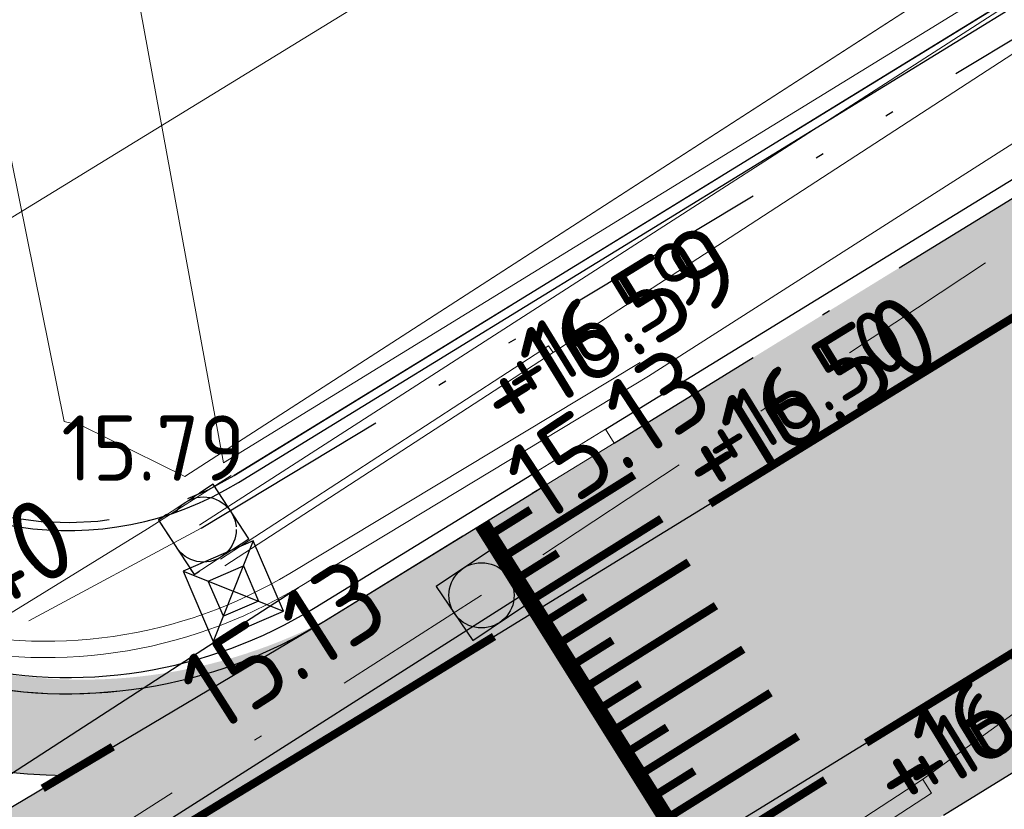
# Model space of a CAD drawing. Header units: metres. Extents: x 174255 to 175175, y 462028 to 462911.
# Tile 9 of 256: x 174435 to 174447, y 462211 to 462221. Entities that reach past the tile are written whole.
import ezdxf
from ezdxf.enums import TextEntityAlignment as Align

# ---------------------------------------------------------------- set-up
doc = ezdxf.new("R2010")
doc.units = ezdxf.units.M
for name, pattern in [('RI-DRAINAGE', [19.200000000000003, 6, -1.8, 1.8, -1.8, 2.4, -1.8, 1.8, -1.8]), ('RI-HWA', [7.4, 5, -2.4]), ('RI-ITR', [10.4, 5, -1.8, 0, -1.8, 0, -1.8]), ('RI-VWA', [11, 5, -3, 0, -3]), ('VH-GELEIDEBAND_50X200', [8, 4, -2, 0, -2]), ('VH-OPSLUITBAND', [10, 4, -2, 2, -2]), ('VH-OPSLUITBAND_100X200', [16, 8, -2, 4, -2]), ('VW-1-1_STREEP', [2, 1, -1])]:
    doc.linetypes.add(name, pattern=pattern)
doc.layers.add('-DR-alg-hulplijnen', color=210, linetype='Continuous', plot=False)
for name, color, linetype, lineweight in [('B-ME-AL-PEIL_BRM-T20', 8, 'Continuous', 20), ('B-ME-AL-PEIL_MAAIVELD-T20', 8, 'Continuous', 20), ('B-ME-WH-WATERGANG_SLOOT_INSTEEK-G', 8, 'Continuous', 20), ('B-WE-GK-BESCHOEIING_DAMWAND_HOUT-G', 8, 'GK-BESCHOEIING', 18), ('B-WE-IE-MEUBILAIR_WEGMEUBILAIR_DIAMANTKOPPAAL_KUNSTSTOF_145X145-S', 252, 'Continuous', 25), ('B-WE-OG-TERREIN_ERF-G', 8, 'Continuous', 20), ('B-WE-OG-TERREINAFSCHEIDING-G', 8, 'IE-TERREINAFSCHEIDING-KUNSTMATIG-DICHT', 20), ('B-WE-OG-WEG_VERHARD_GESLOTEN -G', 8, 'Continuous', 20), ('B-WE-OG-WEG_VERHARD_OPEN -G', 8, 'Continuous', 20), ('B-WE-RI-DRAINAGE-G', 8, 'RI-DRAINAGE', 20), ('B-WE-RI-DRAINAGE-T20', 8, 'Continuous', 20), ('B-WE-RI-HWA_RIOOLPUT_INSPECTIEPUT-S', 8, 'RI-HWA', 20), ('B-WE-RI-ITR_TRANSPORTLEIDING_PP_500-G', 252, 'RI-ITR', 30), ('B-WE-RI-VWA-G', 8, 'RI-VWA', 20), ('B-WE-RI-VWA-T20', 8, 'Continuous', 20), ('B-WE-RI-VWA_RIOOLPUT_INSPECTIEPUT-S', 8, 'Continuous', 20), ('B-WE-VH-KANTOPSLUITING_ACHTERKANTBAND-G', 252, 'Continuous', 25), ('B-WE-VH-KANTOPSLUITING_EINDVERLOOPBAND_200X200-G', 252, 'Continuous', 25), ('B-WE-VH-KANTOPSLUITING_GELEIDEBAND_50-200X200-G', 252, 'VH-GELEIDEBAND_50X200', 25), ('B-WE-VH-KANTOPSLUITING_OPSLUITBAND_100X200-G', 252, 'VH-OPSLUITBAND_100X200', 25), ('B-WE-VH-KANTOPSLUITING_OPSLUITBAND_200X200-G', 252, 'VH-OPSLUITBAND', 20), ('B-WE-VH-KANTOPSLUITING_VERLOOPBAND_50-200X200-200X200-G', 252, 'Continuous', 20), ('B-WE-VH-NAP-T20', 252, 'Continuous', 25), ('B-WE-VH-VERHARDING_ASFALT-G', 252, 'Continuous', 25), ('B-WE-VW-MARKERING_DWARS_STREEP_DOORGETROKKEN_020-G', 8, 'Continuous', 13), ('B-WE-VW-MARKERING_LANGS_STREEP_11_010-G', 8, 'VW-1-1_STREEP', 13), ('B-WE-VW-MARKERING_LANGS_STREEP_DOORGETROKKEN_010-G', 8, 'Continuous', 20), ('B-WE-WH-WATERGANG_SLOOT_BODEM-G', 8, 'Continuous', 20), ('B-XX-KG-GRENS_PERCEEL-BEREKEND-G', 213, 'Continuous', 20), ('B-XX-KG-GRENS_PERCEEL-G', 213, 'Continuous', 20), ('N-WE-AL-WERKGRENS-G', 173, 'AL-WERKGRENS', 20), ('N-WE-VH-KANTOPSLUITING_GELEIDEBAND_50-200X200-G', 210, 'VH-GELEIDEBAND_50X200', 25), ('N-WE-VH-NAP-T20', 7, 'Continuous', 25), ('N-WE-VH-VERHARDING_ASFALT-G', 50, 'Continuous', 25), ('N-WE-VH-VERHARDING_ASFALT_RIJBAAN-V', 254, 'Continuous', 25), ('N-WE-VH-VERHARDING_ASFALT_ROOD-V', 11, 'Continuous', 25), ('N-WE-VW-MARKERING_LANGS_STREEP_11_010-G', 7, 'VW-1-1_STREEP', 13), ('N-WE-VW-MARKERING_LANGS_STREEP_DOORGETROKKEN_010-G', 7, 'Continuous', 20), ('N-WE-VW-MARKERING_LANGS_STREEP_DOORGETROKKEN_020-G', 7, 'Continuous', 25), ('N-XX-AL-LIJN_0.20-G', 7, 'Continuous', 25)]:
    doc.layers.add(name, color=color, linetype=linetype, lineweight=lineweight)
doc.layers.add('B-WE-VH-MATERIAALGRENS-G', color=8, linetype='Continuous')
doc.layers.add('N-WE-VH-MATERIAALGRENS-G', color=15, linetype='Continuous')
doc.styles.add('NLCS-ISO-M500-T20', font='NLCS-ISO.ttf', dxfattribs={"height": 1})
doc.linetypes.add('AL-WERKGRENS', pattern='A,10,[106,Afdeling.shx,S=1,R=0,X=0,Y=0],-2', length=12)
doc.linetypes.add('GK-BESCHOEIING', pattern='A,30,-5,[1,NLCS.SHX,S=1,R=0,X=0,Y=0],-5', length=40)
doc.linetypes.add('IE-TERREINAFSCHEIDING-KUNSTMATIG-DICHT', pattern='A,8,-1,[82,NLCS.SHX,S=0.75,R=90,X=0,Y=0],-1', length=10)

# ---------------------------------------------------------------- blocks, each defined once
blk = doc.blocks.new('B-SRI-PUT_VWA-SO')
at = {"flags": 128}
blk.add_lwpolyline([(-2.00008364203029, 2.000083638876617), (1.99991635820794, 2.000083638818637), (1.999916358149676, -1.99991636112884), (-2.000083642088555, -1.999916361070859)], close=True, dxfattribs=at)
at = {"lineweight": -3, "flags": 128}
blk.add_lwpolyline([(2.000083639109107, -1.99991635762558), (1.99991635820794, 2.000083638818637), (-2.000083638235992, 1.999916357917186), (-1.999916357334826, -2.000083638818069)], close=True, dxfattribs=at)
at = {"lineweight": -3}
blk.add_circle((0, 0), 1.999999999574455, dxfattribs=at)
blk = doc.blocks.new('SIE-WEG_PAAL_KUNSTSTOF')
for p, q in [((-0.1875, 0.1875000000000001), (0.1875, -0.1875000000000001)), ((0.1875, 0.1875000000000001), (-0.1875, -0.1875000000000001))]:
    blk.add_line(p, q)
at = {"flags": 128}
for points in [[(-0.1875, -0.1875000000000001), (0.1875, -0.1875000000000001), (0.1875, 0.1875000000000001), (-0.1875, 0.1875000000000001)], [(-0.09374999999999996, 0.09375000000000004), (0.09421698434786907, 0.09375000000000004), (0.09421698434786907, -0.09421583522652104), (-0.09374999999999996, -0.09421583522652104)]]:
    blk.add_lwpolyline(points, close=True, dxfattribs=at)

msp = doc.modelspace()

# ---------------------------------------------------------------- hatches: boundary and pattern name
at = {"layer": 'N-WE-VH-VERHARDING_ASFALT_RIJBAAN-V'}
h = msp.add_hatch(color=256, dxfattribs=at)
h.dxf.hatch_style = 1
h.paths.add_polyline_path([(174503.6891395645, 462248.8143771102, -0.1523401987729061), (174562.0717171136, 462263.893238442), (174562.2236191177, 462267.1953024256, -0.4281171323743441), (174561.7249146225, 462267.7196140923), (174561.7362275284, 462267.9519982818, -0.3950370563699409), (174562.2270014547, 462268.4276115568), (174562.1843009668, 462271.7065995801, 0.1363576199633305), (174508.8552923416, 462256.1366093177), (174493.9970206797, 462246.9221516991, 0.008693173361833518), (174479.2451719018, 462237.4146729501, -0.009743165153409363), (174462.804324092, 462226.8674407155), (174439.7477566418, 462212.702475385), (174424.9954434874, 462203.719730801), (174426.6240007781, 462200.8053942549), (174441.5798745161, 462209.7203043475), (174464.6364419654, 462223.8852696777, 0.009743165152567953), (174481.1920887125, 462234.5061484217, -0.008693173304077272), (174495.8416462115, 462243.9477010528)])
h = msp.add_hatch(color=256, dxfattribs=at)
h.dxf.hatch_style = 1
edge = h.paths.add_edge_path()
edge.add_arc((174436.124192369, 462219.5820598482), 6.528786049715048, 215.4943023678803, 297.0515203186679, ccw=False)
edge.add_line((174430.8086293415, 462215.7913030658), (174430.4673354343, 462216.3597374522))
edge.add_line((174430.4673354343, 462216.3597374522), (174429.6099977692, 462215.8449830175))
edge.add_line((174429.6099977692, 462215.8449830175), (174429.9512916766, 462215.2765486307))
edge.add_arc((174435.9526553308, 462218.8798296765), 7.000000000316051, 210.9810424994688, 269.6972178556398)
edge.add_line((174435.9156636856, 462211.8799274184), (174439.0934288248, 462213.7675364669))
at = {"layer": 'N-WE-VH-VERHARDING_ASFALT_ROOD-V'}
h = msp.add_hatch(color=256, dxfattribs=at)
h.dxf.hatch_style = 1
h.paths.add_polyline_path([(174439.7477566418, 462212.702475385), (174462.804324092, 462226.8674407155, 0.009743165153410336), (174479.2451719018, 462237.4146729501, -0.008693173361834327), (174493.9970206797, 462246.9221516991), (174508.8552923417, 462256.1366093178, -0.149250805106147), (174567.4270201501, 462271.6423784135), (174568.1008289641, 462271.6170854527), (174568.1477175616, 462272.8662057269), (174567.4739087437, 462272.8914986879, 0.01025474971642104), (174563.1679898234, 462272.9647533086), (174562.1680243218, 462272.9564936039, 0.1363576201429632), (174508.1964974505, 462257.1989130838), (174493.3382258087, 462247.9844554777, 0.008693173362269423), (174478.5498444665, 462238.4534317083, -0.009743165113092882), (174462.149996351, 462227.932501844), (174442.6525692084, 462215.9541195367), (174441.8005203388, 462215.43065729), (174439.0934288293, 462213.7675364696, -0.007454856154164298), (174438.9396123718, 462213.6761686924), (174424.2933201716, 462204.9761948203), (174424.9954434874, 462203.719730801)])
h = msp.add_hatch(color=256, dxfattribs=at)
h.dxf.hatch_style = 1
edge = h.paths.add_edge_path()
edge.add_arc((174557.0515240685, 462162.7677710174), 101.2500000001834, 79.8662130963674, 121.8054001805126)
edge.add_line((174503.6891395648, 462248.8143771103), (174495.8416462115, 462243.9477010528))
edge.add_arc((174760.0183891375, 461817.9638858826), 501.2499997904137, 121.8054001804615, 123.7976785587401)
edge.add_arc((174200.4188712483, 462653.9569358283), 504.7500001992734, 301.56478024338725, 303.7976785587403, ccw=False)
edge.add_line((174464.6364419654, 462223.8852696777), (174441.5798745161, 462209.7203043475))
edge.add_line((174441.5798745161, 462209.7203043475), (174426.6240007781, 462200.8053942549))
edge.add_line((174426.6240007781, 462200.8053942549), (174427.304206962, 462199.5881513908))
edge.add_line((174427.304206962, 462199.5881513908), (174442.2342023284, 462208.6552432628))
edge.add_line((174442.2342023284, 462208.6552432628), (174465.2907697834, 462222.8202085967))
edge.add_arc((174200.4188713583, 462653.9569356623), 506.0000000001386, 301.5647802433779, 303.7976785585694)
edge.add_arc((174760.0183892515, 461817.963885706), 500.0000000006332, 121.8054001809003, 123.7976785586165, ccw=False)
edge.add_line((174496.5004410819, 462242.8853972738), (174504.3479344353, 462247.7520733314))
edge.add_arc((174557.0515240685, 462162.7677710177), 99.9999999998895, 79.86621309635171, 121.80540018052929, ccw=False)
edge.add_line((174574.6462490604, 462261.2077306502), (174597.6385463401, 462257.0981886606))
edge.add_arc((174544.8543713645, 461961.7783097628), 300.0000000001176, 74.85963460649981, 79.86621309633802, ccw=False)
edge.add_line((174623.2097597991, 462251.364968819), (174653.5763551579, 462243.148477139))
edge.add_line((174653.5763551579, 462243.148477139), (174660.5279753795, 462241.5605883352))
edge.add_line((174660.5279753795, 462241.5605883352), (174681.4823111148, 462235.9104088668))
edge.add_line((174681.4823111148, 462235.9104088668), (174681.8867113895, 462237.0956494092))
edge.add_line((174681.8867113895, 462237.0956494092), (174660.8212337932, 462242.7757974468))
edge.add_line((174660.8212337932, 462242.7757974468), (174653.8788924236, 462244.3615667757))
edge.add_line((174653.8788924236, 462244.3615667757), (174623.5362405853, 462252.5715798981))
edge.add_arc((174544.8543713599, 461961.7783097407), 301.2500000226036, 74.85963460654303, 79.86621309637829)
edge.add_line((174597.8584804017, 462258.3286881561), (174574.8661831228, 462262.4382301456))

# ---------------------------------------------------------------- linework, layer by layer
at = {"layer": '-DR-alg-hulplijnen', "flags": 128}
msp.add_lwpolyline([(174458.400490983, 462228.0936140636), (174437.9941581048, 462215.5568390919)], dxfattribs=at)
at = {"layer": 'B-ME-WH-WATERGANG_SLOOT_INSTEEK-G'}
msp.add_line((174437.8799782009, 462214.4475380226), (174461.1959164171, 462229.60425321), dxfattribs=at)
at = {"layer": 'B-WE-GK-BESCHOEIING_DAMWAND_HOUT-G'}
for p in [(174437.8272884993, 462214.532012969), (174437.8272884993, 462214.532012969), (174441.9044006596, 462217.063646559), (174441.9044006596, 462217.063646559)]:
    msp.add_line(p, (174441.8501032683, 462217.1471705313), dxfattribs=at)
at = {"layer": 'B-WE-OG-TERREIN_ERF-G'}
msp.add_lwpolyline([(174442.315, 462282.538000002), (174443.254, 462280.6570000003), (174429.434, 462276.5920000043), (174425.444, 462275.7130000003), (174427.786, 462260.9710000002), (174434.062, 462225.3550000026), (174435.91, 462216.2160000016), (174436.13, 462216.1650000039), (174437.388, 462215.541999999), (174458.339, 462229.0740000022), (174460.466, 462230.4480000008), (174460.6, 462230.4580000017), (174460.631, 462230.4820000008), (174458.886, 462233.2070000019), (174463.27, 462235.9260000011), (174465.18, 462237.1110000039), (174476.443, 462244.0960000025), (174476.49, 462244.1250000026), (174477.194, 462244.5600000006), (174481.894, 462247.477000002), (174482.074, 462246.6880000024), (174494.971, 462254.6850000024)], dxfattribs=at)
at = {"layer": 'B-WE-OG-TERREINAFSCHEIDING-G', "ltscale": 0.5}
msp.add_lwpolyline([(174460.466, 462230.4480000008), (174437.388, 462215.541999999), (174436.13, 462216.1650000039)], dxfattribs=at)
at = {"layer": 'B-WE-OG-WEG_VERHARD_GESLOTEN -G'}
msp.add_line((174443.0755527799, 462216.7725316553), (174438.7810853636, 462214.1845792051), dxfattribs=at)
for points in [[(174494.76, 462250.7270000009), (174485.3977375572, 462244.5843104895), (174483.1275235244, 462243.0702258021), (174478.9799584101, 462240.2769222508), (174473.479859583, 462236.6539067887), (174468.8226887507, 462233.7056137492), (174466.088, 462231.9900000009), (174461.674, 462228.9310000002), (174460.766, 462228.3030000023), (174460.387, 462228.0400000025), (174451.148982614, 462221.9343557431), (174443.0755527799, 462216.7725316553)], [(174427.304206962, 462199.5881513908), (174429.987395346, 462201.4712342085), (174433.5481634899, 462203.7932475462), (174439.3428374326, 462207.3641493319), (174443.8051813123, 462210.1122988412), (174446.4322536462, 462211.8272981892), (174452.6652083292, 462216.3359100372), (174453.9901890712, 462217.5242362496), (174479.345, 462234.2349999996), (174483.607, 462237.0340000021), (174490.04, 462241.2600000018), (174493.024, 462243.1690000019), (174495.772, 462244.9260000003)]]:
    msp.add_lwpolyline(points, dxfattribs=at)
msp.add_arc((174435.6841984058, 462219.3235763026), 5.999999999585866, 209.6020609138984, 301.0741952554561, dxfattribs=at)
at = {"layer": 'B-WE-OG-WEG_VERHARD_OPEN -G'}
msp.add_line((174442.9700523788, 462216.9424630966), (174438.6778557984, 462214.3558791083), dxfattribs=at)
msp.add_lwpolyline([(174429.4142793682, 462200.824678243), (174430.0994964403, 462201.3055689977), (174433.6552665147, 462203.6243230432), (174439.4477623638, 462207.1938826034), (174443.9123032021, 462209.943385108), (174446.5455922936, 462211.6624428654), (174446.436263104, 462211.8299156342)], dxfattribs=at)
msp.add_arc((174435.6841984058, 462219.3235763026), 5.799999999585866, 209.6020609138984, 301.0741952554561, dxfattribs=at)
at = {"layer": 'B-WE-RI-DRAINAGE-G', "ltscale": 0.4}
msp.add_line((174437.5913600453, 462214.9102660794), (174395.402080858, 462192.287262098), dxfattribs=at)
at = {"layer": 'B-WE-RI-ITR_TRANSPORTLEIDING_PP_500-G', "ltscale": 0.5}
msp.add_line((174437.5913600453, 462214.9102660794), (174459.9004657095, 462228.3477934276), dxfattribs=at)
at = {"layer": 'B-WE-RI-VWA-G', "ltscale": 0.4}
for p, q in [((174484.771, 462242.94), (174441.027, 462214.087)), ((174441.027, 462214.087), (174398.355, 462186.868))]:
    msp.add_line(p, q, dxfattribs=at)
at = {"layer": 'B-WE-VH-KANTOPSLUITING_ACHTERKANTBAND-G'}
for p, q in [((174438.0465043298, 462215.4716342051), (174461.103071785, 462229.6365995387)), ((174438.0465043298, 462215.4716342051), (174461.103071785, 462229.6365995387)), ((174442.5478767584, 462216.1245293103), (174462.0453038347, 462228.1029115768)), ((174442.5478767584, 462216.1245293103), (174462.0453038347, 462228.1029115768)), ((174438.9887363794, 462213.9379462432), (174441.6958278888, 462215.6010670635)), ((174438.9887363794, 462213.9379462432), (174441.6958278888, 462215.6010670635))]:
    msp.add_line(p, q, dxfattribs=at)
for radius, start in [(4.000000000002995, 221.1970744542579), (4.000000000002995, 221.1970744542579), (5.800000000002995, 210.9810424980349), (5.800000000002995, 210.9810424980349)]:
    msp.add_arc((174435.9526553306, 462218.8798296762), radius, start, 301.5647802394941, dxfattribs=at)
at = {"layer": 'B-WE-VH-KANTOPSLUITING_EINDVERLOOPBAND_200X200-G', "ltscale": 0.5}
msp.add_line((174439.0934288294, 462213.7675364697), (174441.8005203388, 462215.43065729), dxfattribs=at)
msp.add_arc((174435.9526553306, 462218.8798296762), 5.999999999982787, 210.9810424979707, 301.5647802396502, dxfattribs=at)
at = {"layer": 'B-WE-VH-KANTOPSLUITING_GELEIDEBAND_50-200X200-G', "ltscale": 0.5}
msp.add_line((174442.6525692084, 462215.9541195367), (174462.1499962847, 462227.9325018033), dxfattribs=at)
at = {"layer": 'B-WE-VH-KANTOPSLUITING_OPSLUITBAND_100X200-G', "ltscale": 0.5}
msp.add_line((174437.9941581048, 462215.5568390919), (174461.05072556, 462229.7218044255), dxfattribs=at)
msp.add_line((174437.9941581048, 462215.5568390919), (174461.05072556, 462229.7218044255), dxfattribs=at)
msp.add_arc((174435.9526553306, 462218.8798296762), 3.900000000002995, 218.7455754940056, 301.5647802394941, dxfattribs=at)
msp.add_arc((174435.9526553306, 462218.8798296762), 3.900000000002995, 218.7455754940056, 301.5647802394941, dxfattribs=at)
at = {"layer": 'B-WE-VH-KANTOPSLUITING_OPSLUITBAND_200X200-G', "ltscale": 0.5}
msp.add_line((174439.0934288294, 462213.7675364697), (174441.8005203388, 462215.43065729), dxfattribs=at)
msp.add_arc((174435.9526553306, 462218.8798296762), 5.999999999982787, 210.9810424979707, 301.5647802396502, dxfattribs=at)
at = {"layer": 'B-WE-VH-KANTOPSLUITING_VERLOOPBAND_50-200X200-200X200-G'}
msp.add_lwpolyline([(174441.8005203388, 462215.43065729), (174442.6525692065, 462215.9541195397), (174442.5478767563, 462216.1245293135), (174441.6958278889, 462215.6010670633)], close=True, dxfattribs=at)
msp.add_lwpolyline([(174441.8005203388, 462215.43065729), (174442.6525692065, 462215.9541195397), (174442.5478767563, 462216.1245293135), (174441.6958278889, 462215.6010670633)], close=True, dxfattribs=at)
at = {"layer": 'B-WE-VH-MATERIAALGRENS-G'}
msp.add_lwpolyline([(174441.565416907, 462214.1113948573), (174431.9439157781, 462207.9972201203), (174426.1504266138, 462204.4202957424), (174420.9069273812, 462201.2398062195), (174415.9200072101, 462198.3540856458), (174410.847607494, 462195.4664371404), (174407.7592773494, 462193.8216548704), (174404.9966613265, 462192.3301502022), (174403.0726044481, 462191.4151297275), (174399.6843617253, 462190.0553612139), (174397.6708093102, 462189.3989173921), (174393.859065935, 462188.3340377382), (174390.139538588, 462187.2941490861), (174386.0649007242, 462186.1966661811), (174378.3910740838, 462184.3252809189), (174370.5630430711, 462182.3479692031), (174351.2163915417, 462177.467082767), (174350.7530783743, 462177.354956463), (174348.1745994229, 462176.8318592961), (174334.7834715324, 462173.6013420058), (174312.2358091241, 462168.0571955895), (174295.107515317, 462164.0538162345), (174288.9021672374, 462162.7986435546), (174285.3460884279, 462162.2208561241)], dxfattribs=at)
at = {"layer": 'B-WE-VH-MATERIAALGRENS-G', "flags": 128}
msp.add_lwpolyline([(174424.2933201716, 462204.9761948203), (174426.9807226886, 462206.5386648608), (174438.7810853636, 462214.1845792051)], dxfattribs=at)
at = {"layer": 'B-WE-VH-VERHARDING_ASFALT-G'}
msp.add_line((174446.6905032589, 462211.3930032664), (174465.2907697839, 462222.8202085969), dxfattribs=at)
at = {"layer": 'B-WE-VW-MARKERING_DWARS_STREEP_DOORGETROKKEN_020-G', "const_width": 0.2}
msp.add_lwpolyline([(174441.032948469, 462214.9590940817), (174444.2193351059, 462209.8751054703)], dxfattribs=at)
at = {"layer": 'B-WE-VW-MARKERING_LANGS_STREEP_11_010-G', "ltscale": 2, "flags": 128}
for points in [[(174443.8288910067, 462215.2097491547, 0.1, 0.1, 0), (174462.804324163, 462226.8674407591, 0.1, 0.1, 0.00974316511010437), (174479.2451718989, 462237.4146729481, 0.1, 0.1, -0.008693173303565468), (174493.9970205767, 462246.9221516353, 0.1, 0.1, 0), (174508.8552923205, 462256.1366093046, 0.1, 0.1, -0.1339038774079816), (174561.1844485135, 462271.6887584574, 0.1, 0.1, -0.1339038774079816)], [(174445.7431371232, 462212.2780341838, 0.1, 0.1, 0), (174464.6364419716, 462223.8852696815, 0.1, 0.1, 0.009743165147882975), (174481.1920887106, 462234.5061484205, 0.1, 0.1, -0.008693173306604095), (174495.8416462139, 462243.9477010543, 0.1, 0.1, 0), (174503.6891395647, 462248.8143771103, 0.1, 0.1, -0.1498146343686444), (174561.0727134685, 462263.9378862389, 0.1, 0.1, -0.1498146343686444)], [(174424.9954434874, 462203.719730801, 0.1, 0.1, 0), (174439.7477566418, 462212.702475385, 0.1, 0.1, 0), (174441.1799569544, 462213.5823577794, 0.1, 0.1, 0)]]:
    msp.add_lwpolyline(points, format="xyseb", dxfattribs=at)
at = {"layer": 'B-WE-VW-MARKERING_LANGS_STREEP_11_010-G', "linetype": 'Continuous', "const_width": 0.1, "flags": 128}
msp.add_lwpolyline([(174435.6465506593, 462211.7200728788), (174436.5063090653, 462212.2307738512)], dxfattribs=at)
at = {"layer": 'B-WE-VW-MARKERING_LANGS_STREEP_DOORGETROKKEN_010-G', "const_width": 0.1}
for points in [[(174442.8977891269, 462215.5613974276), (174441.2878594, 462214.5523749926)], [(174441.6289729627, 462215.1379230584), (174441.1205741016, 462214.8192843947)], [(174443.2323597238, 462215.0275786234), (174441.6224299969, 462214.0185561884)], [(174441.9635435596, 462214.6041042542), (174441.4551446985, 462214.2854655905)], [(174443.5669303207, 462214.4937598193), (174441.9570005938, 462213.4847373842)], [(174442.2981141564, 462214.07028545), (174441.7897152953, 462213.7516467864)], [(174443.9015009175, 462213.9599410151), (174442.2915711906, 462212.9509185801)], [(174442.6326847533, 462213.5364666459), (174442.1242858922, 462213.2178279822)], [(174444.2360715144, 462213.4261222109), (174442.6261417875, 462212.417099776)], [(174442.9672553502, 462213.0026478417), (174442.4588564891, 462212.684009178)], [(174444.5706421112, 462212.8923034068), (174442.9607123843, 462211.8832809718)], [(174443.301825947, 462212.4688290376), (174442.7934270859, 462212.1501903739)], [(174444.9052127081, 462212.3584846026), (174443.2952829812, 462211.3494621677)], [(174443.6363965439, 462211.9350102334), (174443.1279976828, 462211.6163715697)], [(174445.239783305, 462211.8246657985), (174443.6298535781, 462210.8156433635)]]:
    msp.add_lwpolyline(points, dxfattribs=at)
at = {"layer": 'B-WE-WH-WATERGANG_SLOOT_BODEM-G'}
msp.add_lwpolyline([(174437.5674043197, 462214.9486731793), (174437.573, 462214.9510000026), (174450.958, 462223.5700000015), (174460.657, 462229.8230000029), (174460.719, 462229.957000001), (174460.708, 462230.0790000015), (174460.466, 462230.4480000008)], dxfattribs=at)
at = {"layer": 'B-XX-KG-GRENS_PERCEEL-BEREKEND-G'}
for points in [[(174437.8618341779, 462215.7102732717), (174426.775, 462276.182)], [(174437.8618341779, 462215.7102732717), (174457.5792748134, 462227.8238224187), (174458.2736990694, 462228.2999955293)]]:
    msp.add_lwpolyline(points, dxfattribs=at)
at = {"layer": 'B-XX-KG-GRENS_PERCEEL-G', "flags": 128}
msp.add_lwpolyline([(174354.088, 462180.965), (174369.833, 462184.722), (174390.54, 462190.46), (174396.827, 462192.36), (174401.673, 462194.34), (174409.34, 462198.373), (174430.087, 462210.687), (174436.93, 462214.901), (174437.956, 462215.555)], dxfattribs=at)
at = {"layer": 'N-WE-AL-WERKGRENS-G', "flags": 128}
msp.add_lwpolyline([(174681.5973007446, 462243.5125462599), (174681.058, 462261.019), (174682.966, 462284.801), (174683.583, 462297.765), (174686.249, 462320.652), (174688.507, 462336.11), (174690.024, 462341.923), (174715.341, 462404.33), (174717.601, 462411.68), (174737.648, 462460.859), (174741.719, 462470.505), (174748.8174954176, 462487.3586613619), (174674.4426188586, 462494.0136810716, 0.04199874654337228), (174666.0577772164, 462494.0580673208), (174643.5965542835, 462492.2877370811, -0.02119842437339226), (174639.3615599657, 462492.1340915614), (174613.9155730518, 462492.2899863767), (174609.2232672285, 462496.2598588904), (174608.9575721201, 462517.182709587), (174610.5956108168, 462533.7283149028), (174610.9540414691, 462546.9261407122), (174609.5377019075, 462546.9261407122), (174609.5576061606, 462563.2145506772), (174618.4041220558, 462564.58360208), (174617.8821627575, 462574.521242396), (174609.6591004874, 462573.6964514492), (174609.1962527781, 462609.6936768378), (174614.4864065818, 462610.5266680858), (174612.9706969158, 462619.9735749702), (174609.0880396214, 462619.5310938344), (174608.9272320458, 462630.6163253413), (174611.9378306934, 462638.3239748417), (174653.3349444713, 462646.1372608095), (174694.6818985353, 462654.970900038), (174753.65584954, 462669.6940842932), (174754.2374067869, 462666.5807575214), (174760.4149001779, 462667.3878026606), (174761.8521453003, 462678.247315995), (174772.3394313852, 462679.7783996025), (174801.2688373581, 462672.4202533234), (174803.3914212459, 462678.6153061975), (174801.3912631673, 462679.5941639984), (174797.2767374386, 462686.2291198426), (174795.7751198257, 462697.8273500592), (174787.848539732, 462696.8455267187), (174788.4591136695, 462691.5931226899), (174783.4545685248, 462686.9545733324), (174765.0261672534, 462688.3792341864), (174763.0242693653, 462691.2723908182), (174740.9829572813, 462686.155677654), (174741.9639806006, 462681.4808580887), (174695.5872891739, 462670.3409632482), (174674.2147626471, 462665.2945028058), (174611.4374820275, 462653.0732600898), (174598.8645312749, 462662.13523327), (174595.0223441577, 462656.9130516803), (174598.2662547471, 462653.8008350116), (174601.5634410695, 462645.0663725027), (174585.1842807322, 462641.5586732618), (174585.8464585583, 462637.5875608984), (174468.1056243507, 462610.7709373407), (174467.2560214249, 462614.5686403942), (174459.4445290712, 462613.0280098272), (174458.9501893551, 462618.3943176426), (174449.1204393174, 462618.0455648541), (174449.2902757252, 462624.9096309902), (174429.9505628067, 462629.3682605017), (174428.4125051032, 462620.5774745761), (174434.3719258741, 462618.9092756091), (174430.6410069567, 462597.2567441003), (174453.0229303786, 462592.7961489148), (174457.7870609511, 462586.5717323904), (174474.7794898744, 462527.6626612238), (174488.3963974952, 462479.3962233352), (174491.1789970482, 462461.4260860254), (174515.9643294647, 462468.2096916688), (174535.6773629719, 462396.0507231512), (174500.8343877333, 462386.5209101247), (174501.8615933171, 462382.6610135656), (174505.4836250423, 462383.6990470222), (174513.3867074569, 462351.3168631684), (174573.0903066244, 462348.6251340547), (174564.8637000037, 462275.1553162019), (174544.951, 462280.682), (174541.1711676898, 462282.4329223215), (174531.995, 462278.877), (174531.51, 462278.619), (174530.322, 462277.987), (174523.197, 462274.196), (174512.77, 462266.76), (174511.323, 462265.728), (174510.321, 462265.106), (174492.908, 462254.307), (174458.682, 462233.081), (174433.0178788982, 462217.3395679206), (174430.6775455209, 462218.3936992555), (174424.1837800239, 462214.1380009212), (174422.6535519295, 462205.2010971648), (174428.0210119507, 462195.9942083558), (174430.5816283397, 462197.2740921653), (174431.8292734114, 462199.5886350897), (174481.4636288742, 462229.3806376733), (174511.7460260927, 462247.9955950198), (174520.1082227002, 462251.9168407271), (174528.9933470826, 462255.0447097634), (174538.3891990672, 462257.2736030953), (174544.5280939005, 462258.2922262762), (174554.3216816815, 462259.2606468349), (174563.5931634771, 462259.1911823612), (174572.8653587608, 462258.1660508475), (174582.1605825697, 462256.1491685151), (174620.668, 462248.404), (174620.813, 462250.715), (174679.071, 462234.3), (174681.5973007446, 462243.5125462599)], format="xyb", dxfattribs=at)
at = {"layer": 'N-WE-VH-KANTOPSLUITING_GELEIDEBAND_50-200X200-G', "ltscale": 0.5}
msp.add_line((174442.6525692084, 462215.9541195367), (174462.1499962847, 462227.9325018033), dxfattribs=at)
at = {"layer": 'N-WE-VH-MATERIAALGRENS-G', "flags": 128}
for points in [[(174439.7477566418, 462212.702475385), (174462.804324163, 462226.8674407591, 0.00974316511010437), (174479.2451718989, 462237.4146729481, -0.008693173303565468), (174493.9970205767, 462246.9221516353), (174508.8552923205, 462256.1366093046, -0.1492506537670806), (174567.4269862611, 462271.6423794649), (174568.10079363, 462271.6170867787)], [(174441.5798745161, 462209.7203043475), (174464.6364419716, 462223.8852696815, 0.009743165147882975), (174481.1920887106, 462234.5061484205, -0.008693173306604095), (174495.8416462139, 462243.9477010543), (174503.6891395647, 462248.8143771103, -0.1850645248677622), (174574.866183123, 462262.4382301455), (174597.858480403, 462258.3286881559, -0.02184879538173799), (174623.5362405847, 462252.5715798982), (174653.8788924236, 462244.3615667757), (174660.8212337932, 462242.7757974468)]]:
    msp.add_lwpolyline(points, format="xyb", dxfattribs=at)
for points in [[(174424.2933201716, 462204.9761948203), (174439.0934288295, 462213.7675364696)], [(174424.9954434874, 462203.719730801), (174439.7477566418, 462212.702475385)]]:
    msp.add_lwpolyline(points, dxfattribs=at)
at = {"layer": 'N-WE-VH-VERHARDING_ASFALT-G'}
msp.add_line((174446.6905032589, 462211.3930032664), (174465.2907697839, 462222.8202085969), dxfattribs=at)
at = {"layer": 'N-WE-VW-MARKERING_LANGS_STREEP_11_010-G', "ltscale": 2, "const_width": 0.1, "flags": 128}
for points in [[(174443.8288910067, 462215.2097491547), (174462.804324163, 462226.8674407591, 0.00974316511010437), (174479.2451718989, 462237.4146729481, -0.008693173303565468), (174493.9970205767, 462246.9221516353), (174508.8552923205, 462256.1366093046, -0.1339038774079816), (174561.1844485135, 462271.6887584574, -0.1339038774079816)], [(174445.7431371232, 462212.2780341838), (174464.6364419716, 462223.8852696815, 0.009743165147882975), (174481.1920887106, 462234.5061484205, -0.008693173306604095), (174495.8416462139, 462243.9477010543), (174503.6891395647, 462248.8143771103, -0.1498146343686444), (174561.0727134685, 462263.9378862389, -0.1498146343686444)]]:
    msp.add_lwpolyline(points, format="xyb", dxfattribs=at)
msp.add_lwpolyline([(174424.9954434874, 462203.719730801), (174439.7477566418, 462212.702475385), (174441.1799569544, 462213.5823577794)], dxfattribs=at)
at = {"layer": 'N-WE-VW-MARKERING_LANGS_STREEP_11_010-G', "linetype": 'Continuous', "const_width": 0.1, "flags": 128}
msp.add_lwpolyline([(174435.6465506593, 462211.7200728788), (174436.5063090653, 462212.2307738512)], dxfattribs=at)
at = {"layer": 'N-WE-VW-MARKERING_LANGS_STREEP_DOORGETROKKEN_010-G', "const_width": 0.1}
for points in [[(174442.8977891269, 462215.5613974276), (174441.2878594, 462214.5523749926)], [(174441.6289729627, 462215.1379230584), (174441.1205741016, 462214.8192843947)], [(174443.2323597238, 462215.0275786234), (174441.6224299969, 462214.0185561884)], [(174441.9635435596, 462214.6041042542), (174441.4551446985, 462214.2854655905)], [(174443.5669303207, 462214.4937598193), (174441.9570005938, 462213.4847373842)], [(174442.2981141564, 462214.07028545), (174441.7897152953, 462213.7516467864)], [(174443.9015009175, 462213.9599410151), (174442.2915711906, 462212.9509185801)], [(174442.6326847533, 462213.5364666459), (174442.1242858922, 462213.2178279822)], [(174444.2360715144, 462213.4261222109), (174442.6261417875, 462212.417099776)], [(174442.9672553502, 462213.0026478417), (174442.4588564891, 462212.684009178)], [(174444.5706421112, 462212.8923034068), (174442.9607123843, 462211.8832809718)], [(174443.301825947, 462212.4688290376), (174442.7934270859, 462212.1501903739)], [(174444.9052127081, 462212.3584846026), (174443.2952829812, 462211.3494621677)], [(174443.6363965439, 462211.9350102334), (174443.1279976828, 462211.6163715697)], [(174445.239783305, 462211.8246657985), (174443.6298535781, 462210.8156433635)]]:
    msp.add_lwpolyline(points, dxfattribs=at)
at = {"layer": 'N-WE-VW-MARKERING_LANGS_STREEP_DOORGETROKKEN_020-G', "const_width": 0.2}
msp.add_lwpolyline([(174441.032948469, 462214.9590940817), (174444.2193351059, 462209.8751054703)], dxfattribs=at)
at = {"layer": 'N-XX-AL-LIJN_0.20-G', "ltscale": 0.5}
msp.add_arc((174435.9526553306, 462218.8798296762), 6.999999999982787, 210.9810424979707, 269.6972178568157, dxfattribs=at)

# ---------------------------------------------------------------- block references
at = {"layer": 'B-WE-IE-MEUBILAIR_WEGMEUBILAIR_DIAMANTKOPPAAL_KUNSTSTOF_145X145-S', "xscale": 2.5, "yscale": 2.5, "rotation": 23.30625676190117}
msp.add_blockref('SIE-WEG_PAAL_KUNSTSTOF', (174437.9835451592, 462214.1383911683), dxfattribs=at)
at = {"layer": 'B-WE-RI-HWA_RIOOLPUT_INSPECTIEPUT-S', "xscale": 0.1999999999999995, "yscale": 0.1999999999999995, "zscale": 0.1999999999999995, "rotation": 33.16217264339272}
msp.add_blockref('B-SRI-PUT_VWA-SO', (174437.6188297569, 462214.8940049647), dxfattribs=at)
at = {"layer": 'B-WE-RI-VWA_RIOOLPUT_INSPECTIEPUT-S', "xscale": 0.1999999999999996, "yscale": 0.1999999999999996, "zscale": 0.1999999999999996, "rotation": 33.93235341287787}
msp.add_blockref('B-SRI-PUT_VWA-SO', (174441.027, 462214.087), dxfattribs=at)

# ---------------------------------------------------------------- texts
at = {"layer": 'B-ME-AL-PEIL_BRM-T20', "style": 'NLCS-ISO-M500-T20'}
for s, p in [('+16.59', (174442.2981704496, 462217.7902649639)), ('+16.50', (174444.7430499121, 462216.945010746))]:
    msp.add_text(s, height=0.8, rotation=31.56, dxfattribs=at).set_placement(p, align=Align.TOP_CENTER)
msp.add_text('+16.50', height=0.8, rotation=31.56, dxfattribs=at).set_placement((174447.6220922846, 462212.258741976), align=Align.CENTER)
at = {"layer": 'B-ME-AL-PEIL_MAAIVELD-T20', "style": 'NLCS-ISO-M500-T20'}
msp.add_text('15.79', height=0.8, dxfattribs=at).set_placement((174435.8733954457, 462215.4922651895))
at = {"layer": 'B-WE-RI-DRAINAGE-T20', "style": 'NLCS-ISO-M500-T20'}
msp.add_text('15.40', height=1, rotation=28.2, dxfattribs=at).set_placement((174434.8945147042, 462213.8045557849), align=Align.CENTER)
at = {"layer": 'B-WE-RI-VWA-T20', "style": 'NLCS-ISO-M500-T20'}
for rotation, p in [(33.41, (174441.7667997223, 462214.9343441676)), (32.53, (174437.7673194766, 462212.363596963))]:
    msp.add_text('15.13', height=1, rotation=rotation, dxfattribs=at).set_placement(p)
at = {"layer": 'B-WE-VH-NAP-T20', "style": 'NLCS-ISO-M500-T20'}
for s, p in [('+16.59', (174442.2981704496, 462217.7902649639)), ('+16.50', (174444.7430499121, 462216.945010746))]:
    msp.add_text(s, height=0.9999999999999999, rotation=31.56, dxfattribs=at).set_placement(p, align=Align.TOP_CENTER)
msp.add_text('+16.50', height=0.9999999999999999, rotation=31.56, dxfattribs=at).set_placement((174447.6220922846, 462212.258741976), align=Align.CENTER)
at = {"layer": 'N-WE-VH-NAP-T20', "style": 'NLCS-ISO-M500-T20'}
msp.add_text('+16.50', height=0.8, rotation=31.56, dxfattribs=at).set_placement((174444.7430499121, 462216.945010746), align=Align.TOP_CENTER)
msp.add_text('+16.50', height=0.8, rotation=31.56, dxfattribs=at).set_placement((174447.6220922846, 462212.258741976), align=Align.CENTER)

doc.saveas('drawing.dxf')
